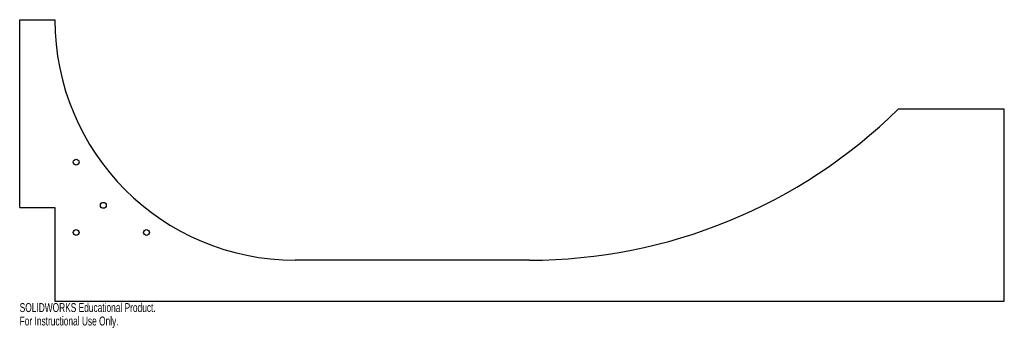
# Model space of a CAD drawing. Header units: inches. Extents: x -10.9 to 10.1, y -0.6 to 6.
import ezdxf

# ---------------------------------------------------------------- set-up
doc = ezdxf.new("R2010")
doc.units = ezdxf.units.IN
doc.header["$MEASUREMENT"] = 0
doc.styles.add('SLDTEXTSTYLE0', font='TXT', dxfattribs={"width": 0.7})

msp = doc.modelspace()

# ---------------------------------------------------------------- linework, layer by layer
at = {"color": 7, "linetype": 'Continuous', "lineweight": 25}
for p, q in [((-10.875, 6), (-10.125, 6)), ((-10.875, 2), (-10.875, 6)), ((10.125, 4.096), (7.861, 4.096)), ((10.125, 0), (10.125, 4.096)), ((-10.875, 2), (-10.125, 2)), ((-10.125, 2), (-10.125, 0)), ((0, 0.875), (-5, 0.875)), ((-10.125, 0), (10.125, 0))]:
    msp.add_line(p, q, dxfattribs=at)
for centre in [(-9.67, 2.965), (-9.091, 2.044), (-9.67, 1.465), (-8.17, 1.465)]:
    msp.add_circle(centre, 0.0625, dxfattribs=at)
for centre, radius, start, end in [((-5, 6), 5.125, 180, 270), ((0, 12.079), 11.204, 270, 314.5591)]:
    msp.add_arc(centre, radius, start, end, dxfattribs=at)

# ---------------------------------------------------------------- texts
at = {"color": 7, "linetype": 'Continuous', "char_height": 0.1903, "attachment_point": 1, "style": 'SLDTEXTSTYLE0'}
for s, insert in [('SOLIDWORKS Educational Product.', (-10.875, -0.04)), ('For Instructional Use Only.', (-10.875, -0.326))]:
    msp.add_mtext(s, dxfattribs=dict(at, insert=insert))

doc.saveas('drawing.dxf')
